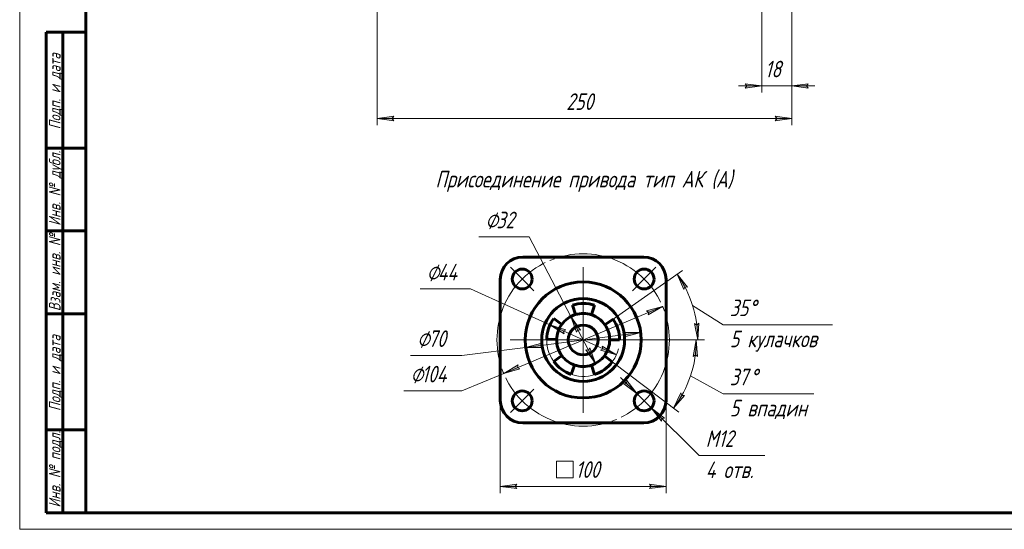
# Model space of a CAD drawing. Header units: millimetres. Extents: x 0 to 594, y 0 to 420.
# Tile 1 of 10: x 0 to 297, y 0 to 154. Entities that reach past the tile are written whole.
import ezdxf

# ---------------------------------------------------------------- set-up
doc = ezdxf.new("R2010")
doc.units = ezdxf.units.MM
for name, pattern in [('K5LT_AXLED', [32.271069, 27.771069, -1.5, 1.5, -1.5]), ('K5LT_BASIC', [0]), ('K5LT_THIN', [0])]:
    doc.linetypes.add(name, pattern=pattern)
doc.layers.add('Системный слой', color=7, linetype='Continuous')
doc.layers.add('Системный слой (1)', color=251, linetype='Continuous', true_color=0x6c6c6c)
doc.styles.add('KDIMTEXTSTYLE', font='txt', dxfattribs={"width": 0.96, "oblique": 15, "height": 5})
doc.styles.add('KTEXTSTYLE', font='txt', dxfattribs={"width": 0.96, "height": 5})
doc.dimstyles.new('KDIMSTYLE (0.50)', dxfattribs={"dimtxt": 5, "dimasz": 1, "dimexe": 2, "dimexo": 0, "dimgap": 1, "dimtad": 1, "dimlfac": 2, "dimtxsty": 'KDIMTEXTSTYLE', "dimsah": 1, "dimcen": 0, "dimdle": 1, "dimadec": 0, "dimazin": 0, "dimtfac": 0.667, "dimtmove": 0, "dimatfit": 3, "dimfxl": 1, "dimtvp": 1, "dimtolj": 1, "dimtzin": 0, "dimarcsym": 0})

# ---------------------------------------------------------------- blocks, each defined once
blk = doc.blocks.new('D0')
at = {"layer": 'Системный слой (1)'}
for points in [[(112.86, 123.27), (112.36, 123.92), (112.86, 124.58), (107.86, 123.92)], [(232.86, 123.92), (227.86, 124.58), (228.36, 123.92), (227.86, 123.27)]]:
    blk.add_hatch(color=7, dxfattribs=at).paths.add_polyline_path(points)
at = {"layer": 'Системный слой (1)', "color": 7, "linetype": 'K5LT_THIN', "lineweight": 18, "true_color": 0xffffff}
for p, q in [((107.86, 172.46), (107.86, 121.92)), ((232.86, 172.46), (232.86, 121.92)), ((107.86, 123.92), (112.86, 124.58)), ((112.86, 123.27), (107.86, 123.92)), ((112.86, 124.58), (112.36, 123.92)), ((112.36, 123.92), (112.86, 123.27)), ((228.36, 123.92), (227.86, 124.58)), ((227.86, 124.58), (232.86, 123.92)), ((232.86, 123.92), (227.86, 123.27)), ((227.86, 123.27), (228.36, 123.92))]:
    blk.add_line(p, q, dxfattribs=at)
blk.add_wipeout([(164.88, 124.92), (164.88, 132.31), (175.39, 132.31), (175.39, 124.92)]).dxf.layer = 'Системный слой (1)'
blk.add_line((107.86, 123.92), (232.86, 123.92), dxfattribs=at)
at = {"layer": 'Системный слой (1)', "color": 7, "insert": (164.88, 131.51), "char_height": 5, "attachment_point": 1, "style": 'KTEXTSTYLE'}
blk.add_mtext('\\fArial|b0|c204|p34;\\H5.0;\\W1.000;\\Q15;\\fGOST Type AU|b0|i0|c204|p34;\\Q15;\\W0.960;250', dxfattribs=at)
blk = doc.blocks.new('KDIMARROW_01')
at = {"layer": 'Системный слой'}
blk.add_hatch(color=0, dxfattribs=at).paths.add_polyline_path([(-5, -0.66), (0, 0), (-5, 0.66), (-4.5, 0)])
at = {"layer": 'Системный слой', "color": 0, "linetype": 'K5LT_THIN', "lineweight": 18}
for p, q in [((-4.5, 0), (-5, 0.66)), ((-5, 0.66), (0, 0)), ((0, 0), (-5, -0.66)), ((-5, -0.66), (-4.5, 0))]:
    blk.add_line(p, q, dxfattribs=at)
at = {"layer": 'Системный слой (1)', "color": 0, "linetype": 'K5LT_THIN', "lineweight": 18}
blk.add_line((170.36, 197.46), (169.86, 197.46), dxfattribs=at)
blk = doc.blocks.new('D1')
at = {"layer": 'Системный слой (1)', "color": 7, "linetype": 'K5LT_THIN', "lineweight": 18, "true_color": 0xffffff}
for p, q in [((218.86, 134.41), (219.36, 133.76)), ((219.36, 133.76), (218.86, 133.1)), ((237.36, 133.76), (237.86, 134.41)), ((237.86, 133.1), (237.36, 133.76))]:
    blk.add_line(p, q, dxfattribs=at)
blk.add_wipeout([(224.8, 134.76), (224.8, 142.14), (231.63, 142.14), (231.63, 134.76)]).dxf.layer = 'Системный слой (1)'
at = {"layer": 'Системный слой (1)'}
for points in [[(218.86, 133.1), (223.86, 133.76), (218.86, 134.41), (219.36, 133.76)], [(237.36, 133.76), (237.86, 134.41), (232.86, 133.76), (237.86, 133.1)]]:
    blk.add_hatch(color=7, dxfattribs=at).paths.add_polyline_path(points)
at = {"layer": 'Системный слой (1)', "color": 7, "linetype": 'K5LT_THIN', "lineweight": 18, "true_color": 0xffffff}
for p, q in [((232.86, 172.46), (232.86, 131.76)), ((223.86, 157.46), (223.86, 131.76)), ((223.86, 133.76), (216.86, 133.76)), ((223.86, 133.76), (218.86, 134.41)), ((218.86, 133.1), (223.86, 133.76)), ((223.86, 133.76), (232.86, 133.76)), ((237.86, 134.41), (232.86, 133.76)), ((232.86, 133.76), (237.86, 133.1)), ((232.86, 133.76), (239.86, 133.76))]:
    blk.add_line(p, q, dxfattribs=at)
at = {"layer": 'Системный слой (1)', "color": 7, "insert": (224.8, 141.34), "char_height": 5, "attachment_point": 1, "style": 'KTEXTSTYLE'}
blk.add_mtext('\\fArial|b0|c204|p34;\\H5.0;\\W1.000;\\Q15;\\fGOST Type AU|b0|i0|c204|p34;\\Q15;\\W0.960;18', dxfattribs=at)
blk = doc.blocks.new('U33')
at = {"layer": 'Системный слой (1)', "color": 30, "linetype": 'K5LT_AXLED', "lineweight": 18, "true_color": 0xff8000}
for q in [(169.97, 79.12), (147.97, 57.12), (191.97, 57.12), (169.97, 35.12)]:
    blk.add_line((169.97, 57.12), q, dxfattribs=at)
blk = doc.blocks.new('U34')
at = {"layer": 'Системный слой (1)', "color": 30, "linetype": 'K5LT_AXLED', "lineweight": 18, "true_color": 0xff8000}
for p, q in [((151.59, 75.51), (148.05, 79.04)), ((188.36, 75.51), (191.89, 79.04)), ((155.12, 71.97), (151.59, 75.51)), ((184.82, 71.97), (188.36, 75.51)), ((155.12, 42.27), (151.59, 38.74)), ((184.82, 42.27), (188.36, 38.74)), ((151.59, 38.74), (148.05, 35.2)), ((188.36, 38.74), (191.89, 35.2))]:
    blk.add_line(p, q, dxfattribs=at)
for start, end in [(45, 135), (135, 225), (315, 45), (225, 315)]:
    blk.add_arc((169.97, 57.12), 26, start, end, dxfattribs=at)
blk = doc.blocks.new('D10')
at = {"layer": 'Системный слой (1)'}
for points in [[(149.97, 12.27), (149.47, 12.93), (149.97, 13.59), (144.97, 12.93)], [(194.97, 12.93), (189.97, 13.59), (190.47, 12.93), (189.97, 12.27)]]:
    blk.add_hatch(color=7, dxfattribs=at).paths.add_polyline_path(points)
at = {"layer": 'Системный слой (1)', "color": 7, "linetype": 'K5LT_THIN', "lineweight": 18, "true_color": 0xffffff}
for p, q in [((144.97, 37.12), (144.97, 10.93)), ((194.97, 37.12), (194.97, 10.93)), ((144.97, 12.93), (149.97, 13.59)), ((149.97, 12.27), (144.97, 12.93)), ((149.97, 13.59), (149.47, 12.93)), ((149.47, 12.93), (149.97, 12.27)), ((190.47, 12.93), (189.97, 13.59)), ((189.97, 13.59), (194.97, 12.93)), ((194.97, 12.93), (189.97, 12.27)), ((189.97, 12.27), (190.47, 12.93))]:
    blk.add_line(p, q, dxfattribs=at)
blk.add_wipeout([(161.97, 13.93), (161.97, 21.31), (177.33, 21.31), (177.33, 13.93)]).dxf.layer = 'Системный слой (1)'
for p, q in [((161.97, 15.52), (161.97, 20.52)), ((161.97, 20.52), (166.97, 20.52)), ((166.97, 20.52), (166.97, 15.52)), ((166.97, 15.52), (161.97, 15.52)), ((144.97, 12.93), (194.97, 12.93))]:
    blk.add_line(p, q, dxfattribs=at)
at = {"layer": 'Системный слой (1)', "color": 7, "insert": (167.68, 20.52), "char_height": 5, "attachment_point": 1, "style": 'KTEXTSTYLE'}
blk.add_mtext('\\fArial|b0|c204|p34;\\H5.0;\\W1.000;\\Q15;\\fGOST Type AU|b0|i0|c204|p34;\\Q15;\\W0.960;100', dxfattribs=at)
blk = doc.blocks.new('D11')
at = {"layer": 'Системный слой (1)'}
for points in [[(201.46, 73.03), (198.3, 76.96), (200.33, 72.34), (200.64, 73.11)], [(204.55, 57.12), (204.89, 62.15), (204.26, 61.61), (203.57, 62.07)]]:
    blk.add_hatch(color=7, dxfattribs=at).paths.add_polyline_path(points)
at = {"layer": 'Системный слой (1)', "color": 7, "linetype": 'K5LT_THIN', "lineweight": 18, "true_color": 0xffffff}
for p, q in [((178.98, 63.43), (199.94, 78.11)), ((198.3, 76.96), (201.46, 73.03)), ((200.33, 72.34), (198.3, 76.96)), ((200.64, 73.11), (200.33, 72.34)), ((201.46, 73.03), (200.64, 73.11)), ((202.95, 67.52), (212.2, 61.71)), ((204.55, 57.12), (203.57, 62.07)), ((203.57, 62.07), (204.26, 61.61)), ((204.26, 61.61), (204.89, 62.15)), ((204.89, 62.15), (204.55, 57.12)), ((180.97, 57.12), (206.55, 57.12))]:
    blk.add_line(p, q, dxfattribs=at)
blk.add_arc((169.97, 57.12), 34.58, 0, 35, dxfattribs=at)
blk.add_wipeout([(214.2, 53.33), (214.2, 70.09), (241.98, 70.09), (241.98, 53.33)]).dxf.layer = 'Системный слой (1)'
blk.add_line((212.2, 61.71), (245.14, 61.71), dxfattribs=at)
at = {"layer": 'Системный слой (1)', "color": 7, "char_height": 5, "attachment_point": 1, "style": 'KTEXTSTYLE'}
for s, insert in [('\\fArial|b0|c204|p34;\\H5.0;\\W1.000;\\Q15;\\fGOST Type AU|b0|i0|c204|p34;\\Q15;\\W0.960;35', (214.2, 69.3)), ('\\fArial|b0|c204|p34;\\H5.0;\\W1.000;\\Q15;\\fGOST Type AU|b0|i0|c204|p34;\\Q15;\\W0.960;°', (219.89, 69.3)), ('\\fArial|b0|c204|p34;\\H5.0;\\W1.000;\\Q15;\\fGOST Type AU|b0|i0|c204|p34;\\Q15;\\W0.960;5 кулачков', (214.2, 59.92))]:
    blk.add_mtext(s, dxfattribs=dict(at, insert=insert))
blk = doc.blocks.new('D12')
at = {"layer": 'Системный слой (1)'}
for points in [[(204.43, 52.09), (204.1, 57.12), (203.12, 52.18), (203.81, 52.63)], [(197.23, 36.58), (200.52, 40.4), (199.7, 40.34), (199.42, 41.12)]]:
    blk.add_hatch(color=7, dxfattribs=at).paths.add_polyline_path(points)
at = {"layer": 'Системный слой (1)', "color": 7, "linetype": 'K5LT_THIN', "lineweight": 18, "true_color": 0xffffff}
for p, q in [((180.97, 57.12), (206.1, 57.12)), ((203.12, 52.18), (204.1, 57.12)), ((204.1, 57.12), (204.43, 52.09)), ((178.76, 50.5), (198.83, 35.38)), ((203.81, 52.63), (203.12, 52.18)), ((204.43, 52.09), (203.81, 52.63)), ((202.34, 46.29), (212.2, 40.86)), ((197.23, 36.58), (199.42, 41.12)), ((200.52, 40.4), (197.23, 36.58)), ((199.42, 41.12), (199.7, 40.34)), ((199.7, 40.34), (200.52, 40.4))]:
    blk.add_line(p, q, dxfattribs=at)
blk.add_arc((169.97, 57.12), 34.13, 323, 0, dxfattribs=at)
blk.add_wipeout([(214.2, 32.48), (214.2, 49.24), (236.65, 49.24), (236.65, 32.48)]).dxf.layer = 'Системный слой (1)'
blk.add_line((212.2, 40.86), (239.58, 40.86), dxfattribs=at)
at = {"layer": 'Системный слой (1)', "color": 7, "char_height": 5, "attachment_point": 1, "style": 'KTEXTSTYLE'}
for s, insert in [('\\fArial|b0|c204|p34;\\H5.0;\\W1.000;\\Q15;\\fGOST Type AU|b0|i0|c204|p34;\\Q15;\\W0.960;37', (214.2, 48.45)), ('\\fArial|b0|c204|p34;\\H5.0;\\W1.000;\\Q15;\\fGOST Type AU|b0|i0|c204|p34;\\Q15;\\W0.960;°', (220.29, 48.45)), ('\\fArial|b0|c204|p34;\\H5.0;\\W1.000;\\Q15;\\fGOST Type AU|b0|i0|c204|p34;\\Q15;\\W0.960;5 впадин', (214.2, 39.06))]:
    blk.add_mtext(s, dxfattribs=dict(at, insert=insert))
blk = doc.blocks.new('D13')
at = {"layer": 'Системный слой (1)'}
for points in [[(186.23, 40.85), (183.15, 44.84), (183.04, 44.03), (182.22, 43.91)], [(194.49, 33.56), (190.48, 36.62), (193.56, 32.63), (193.67, 33.45)]]:
    blk.add_hatch(color=7, dxfattribs=at).paths.add_polyline_path(points)
at = {"layer": 'Системный слой (1)', "color": 7, "linetype": 'K5LT_THIN', "lineweight": 18, "true_color": 0xffffff}
for p, q in [((186.23, 40.85), (181.26, 45.79)), ((183.15, 44.84), (183.04, 44.03)), ((186.23, 40.85), (183.15, 44.84)), ((183.04, 44.03), (182.22, 43.91)), ((182.22, 43.91), (186.23, 40.85)), ((186.23, 40.85), (190.48, 36.62)), ((190.48, 36.62), (193.56, 32.63)), ((194.49, 33.56), (190.48, 36.62)), ((190.48, 36.62), (195.45, 31.69)), ((190.48, 36.62), (204.93, 22.26)), ((193.56, 32.63), (193.67, 33.45)), ((193.67, 33.45), (194.49, 33.56))]:
    blk.add_line(p, q, dxfattribs=at)
blk.add_wipeout([(206.93, 13.88), (206.93, 30.64), (222.17, 30.64), (222.17, 13.88)]).dxf.layer = 'Системный слой (1)'
blk.add_line((204.93, 22.26), (224.8, 22.26), dxfattribs=at)
at = {"layer": 'Системный слой (1)', "color": 7, "char_height": 5, "attachment_point": 1, "style": 'KTEXTSTYLE'}
for s, insert in [('\\fArial|b0|c204|p34;\\H5.0;\\W1.000;\\Q15;\\fGOST Type AU|b0|i0|c204|p34;\\Q15;\\W0.960;М12', (206.93, 29.85)), ('\\fArial|b0|c204|p34;\\H5.0;\\W1.000;\\Q15;\\fGOST Type AU|b0|i0|c204|p34;\\Q15;\\W0.960;4 отв.', (206.93, 20.46))]:
    blk.add_mtext(s, dxfattribs=dict(at, insert=insert))
blk = doc.blocks.new('D14')
at = {"layer": 'Системный слой (1)'}
for points in [[(189.58, 64.65), (193.94, 67.2), (189.07, 65.87), (189.79, 65.45)], [(150.87, 48.38), (150.15, 48.79), (150.36, 49.59), (146, 47.05)]]:
    blk.add_hatch(color=7, dxfattribs=at).paths.add_polyline_path(points)
at = {"layer": 'Системный слой (1)', "color": 7, "linetype": 'K5LT_THIN', "lineweight": 18, "true_color": 0xffffff}
for p, q in [((193.94, 67.2), (146, 47.05)), ((189.07, 65.87), (193.94, 67.2)), ((189.79, 65.45), (189.07, 65.87)), ((193.94, 67.2), (189.58, 64.65)), ((189.58, 64.65), (189.79, 65.45)), ((146, 47.05), (150.36, 49.59)), ((150.87, 48.38), (146, 47.05)), ((150.36, 49.59), (150.15, 48.79)), ((150.15, 48.79), (150.87, 48.38)), ((146, 47.05), (133.37, 41.74))]:
    blk.add_line(p, q, dxfattribs=at)
blk.add_wipeout([(117.91, 42.74), (117.91, 50.12), (130.83, 50.12), (130.83, 42.74)]).dxf.layer = 'Системный слой (1)'
blk.add_line((133.37, 41.74), (115.91, 41.74), dxfattribs=at)
at = {"layer": 'Системный слой (1)', "color": 7, "char_height": 5, "attachment_point": 1, "style": 'KTEXTSTYLE'}
for s, insert in [('\\fArial|b0|c204|p34;\\H5.0;\\W1.000;\\Q15;\\fGOST Type AU|b0|i0|c204|p34;\\Q15;\\W0.960;⌀', (117.91, 49.32)), ('\\fArial|b0|c204|p34;\\H5.0;\\W1.000;\\Q15;\\fGOST Type AU|b0|i0|c204|p34;\\Q15;\\W0.960;104', (121.22, 49.32))]:
    blk.add_mtext(s, dxfattribs=dict(at, insert=insert))
blk = doc.blocks.new('D15')
at = {"layer": 'Системный слой (1)'}
for points in [[(182.45, 58.06), (187.33, 59.35), (182.28, 59.37), (182.86, 58.78)], [(157.66, 54.88), (157.08, 55.47), (157.49, 56.18), (152.61, 54.89)]]:
    blk.add_hatch(color=7, dxfattribs=at).paths.add_polyline_path(points)
at = {"layer": 'Системный слой (1)', "color": 7, "linetype": 'K5LT_THIN', "lineweight": 18, "true_color": 0xffffff}
for p, q in [((187.33, 59.35), (152.61, 54.89)), ((182.86, 58.78), (182.28, 59.37)), ((182.28, 59.37), (187.33, 59.35)), ((187.33, 59.35), (182.45, 58.06)), ((182.45, 58.06), (182.86, 58.78)), ((152.61, 54.89), (133.37, 52.42)), ((152.61, 54.89), (157.49, 56.18)), ((157.66, 54.88), (152.61, 54.89)), ((157.49, 56.18), (157.08, 55.47)), ((157.08, 55.47), (157.66, 54.88))]:
    blk.add_line(p, q, dxfattribs=at)
blk.add_wipeout([(119.89, 53.42), (119.89, 60.8), (130.91, 60.8), (130.91, 53.42)]).dxf.layer = 'Системный слой (1)'
blk.add_line((133.37, 52.42), (117.89, 52.42), dxfattribs=at)
at = {"layer": 'Системный слой (1)', "color": 7, "char_height": 5, "attachment_point": 1, "style": 'KTEXTSTYLE'}
for s, insert in [('\\fArial|b0|c204|p34;\\H5.0;\\W1.000;\\Q15;\\fGOST Type AU|b0|i0|c204|p34;\\Q15;\\W0.960;⌀', (119.89, 60.01)), ('\\fArial|b0|c204|p34;\\H5.0;\\W1.000;\\Q15;\\fGOST Type AU|b0|i0|c204|p34;\\Q15;\\W0.960;70', (123.2, 60.01))]:
    blk.add_mtext(s, dxfattribs=dict(at, insert=insert))
blk = doc.blocks.new('D16')
at = {"layer": 'Системный слой (1)'}
for points in [[(164.78, 60.2), (159.95, 61.66), (164.23, 59), (164.05, 59.8)], [(179.99, 52.59), (175.71, 55.25), (175.89, 54.44), (175.16, 54.05)]]:
    blk.add_hatch(color=7, dxfattribs=at).paths.add_polyline_path(points)
at = {"layer": 'Системный слой (1)', "color": 7, "linetype": 'K5LT_THIN', "lineweight": 18, "true_color": 0xffffff}
for p, q in [((159.95, 61.66), (135.98, 72.51)), ((159.95, 61.66), (164.78, 60.2)), ((164.23, 59), (159.95, 61.66)), ((179.99, 52.59), (159.95, 61.66)), ((164.78, 60.2), (164.05, 59.8)), ((164.05, 59.8), (164.23, 59)), ((175.16, 54.05), (175.89, 54.44)), ((179.99, 52.59), (175.16, 54.05)), ((175.89, 54.44), (175.71, 55.25)), ((175.71, 55.25), (179.99, 52.59))]:
    blk.add_line(p, q, dxfattribs=at)
blk.add_arc((169.97, 57.12), 11, 179, 346.0334, dxfattribs=at)
blk.add_arc((169.97, 57.12), 11, 179, 346.0334, dxfattribs=at)
blk.add_wipeout([(122.77, 73.51), (122.77, 80.89), (133.54, 80.89), (133.54, 73.51)]).dxf.layer = 'Системный слой (1)'
blk.add_line((135.98, 72.51), (120.77, 72.51), dxfattribs=at)
at = {"layer": 'Системный слой (1)', "color": 7, "char_height": 5, "attachment_point": 1, "style": 'KTEXTSTYLE'}
for s, insert in [('\\fArial|b0|c204|p34;\\H5.0;\\W1.000;\\Q15;\\fGOST Type AU|b0|i0|c204|p34;\\Q15;\\W0.960;⌀', (122.77, 80.09)), ('\\fArial|b0|c204|p34;\\H5.0;\\W1.000;\\Q15;\\fGOST Type AU|b0|i0|c204|p34;\\Q15;\\W0.960;44', (126.08, 80.09))]:
    blk.add_mtext(s, dxfattribs=dict(at, insert=insert))
blk = doc.blocks.new('D17')
at = {"layer": 'Системный слой (1)'}
for points in [[(169.16, 60.09), (166.26, 64.21), (168, 59.48), (168.35, 60.22)], [(173.68, 50.03), (171.94, 54.77), (171.59, 54.02), (170.78, 54.16)]]:
    blk.add_hatch(color=7, dxfattribs=at).paths.add_polyline_path(points)
at = {"layer": 'Системный слой (1)', "color": 7, "linetype": 'K5LT_THIN', "lineweight": 18, "true_color": 0xffffff}
for p, q in [((166.26, 64.21), (153.71, 88.22)), ((166.26, 64.21), (169.16, 60.09)), ((168, 59.48), (166.26, 64.21)), ((173.68, 50.03), (166.26, 64.21)), ((168.35, 60.22), (168, 59.48)), ((169.16, 60.09), (168.35, 60.22)), ((173.68, 50.03), (170.78, 54.16)), ((170.78, 54.16), (171.59, 54.02)), ((171.59, 54.02), (171.94, 54.77)), ((171.94, 54.77), (173.68, 50.03))]:
    blk.add_line(p, q, dxfattribs=at)
blk.add_arc((169.97, 57.12), 8, 144, 311.8569, dxfattribs=at)
blk.add_arc((169.97, 57.12), 8, 144, 311.8569, dxfattribs=at)
blk.add_wipeout([(140.49, 89.22), (140.49, 96.6), (151.26, 96.6), (151.26, 89.22)]).dxf.layer = 'Системный слой (1)'
blk.add_line((153.71, 88.22), (138.49, 88.22), dxfattribs=at)
at = {"layer": 'Системный слой (1)', "color": 7, "char_height": 5, "attachment_point": 1, "style": 'KTEXTSTYLE'}
for s, insert in [('\\fArial|b0|c204|p34;\\H5.0;\\W1.000;\\Q15;\\fGOST Type AU|b0|i0|c204|p34;\\Q15;\\W0.960;⌀', (140.49, 95.81)), ('\\fArial|b0|c204|p34;\\H5.0;\\W1.000;\\Q15;\\fGOST Type AU|b0|i0|c204|p34;\\Q15;\\W0.960;32', (143.8, 95.81))]:
    blk.add_mtext(s, dxfattribs=dict(at, insert=insert))
blk = doc.blocks.new('U35')
at = {"color": 7, "linetype": 'K5LT_THIN', "lineweight": 18, "true_color": 0xffffff}
for p, q in [((0, 0), (0, 420)), ((594, 0), (0, 0))]:
    blk.add_line(p, q, dxfattribs=at)
at = {"color": 143, "linetype": 'K5LT_BASIC', "lineweight": 60, "true_color": 0x33acca}
for p, q in [((20, 5), (20, 415)), ((8, 5), (8, 150)), ((20, 150), (8, 150)), ((13, 5), (13, 150)), ((20, 115), (8, 115)), ((20, 90), (8, 90)), ((20, 65), (8, 65)), ((20, 30), (8, 30)), ((20, 5), (8, 5)), ((589, 5), (20, 5))]:
    blk.add_line(p, q, dxfattribs=at)
at = {"color": 7, "char_height": 3.5, "attachment_point": 1, "rotation": 90, "style": 'KTEXTSTYLE'}
for s, insert in [('\\fArial|b0|c204|p34;\\H5.0;\\W1.000;\\Q15;\\fGOST Type AU|b0|i0|c204|p34;\\Q15;\\W0.960;\\H3.50;Подп. и дата', (8.82, 120.66)), ('\\fArial|b0|c204|p34;\\H5.0;\\W1.000;\\Q15;\\fGOST Type AU|b0|i0|c204|p34;\\Q15;\\W0.960;\\H3.50;Инв. № дубл.', (8.82, 91.57)), ('\\fArial|b0|c204|p34;\\H5.0;\\W1.000;\\Q15;\\fGOST Type AU|b0|i0|c204|p34;\\Q15;\\W0.960;\\H3.50;Взам. инв. №', (8.82, 65.8)), ('\\fArial|b0|c204|p34;\\H5.0;\\W1.000;\\Q15;\\fGOST Type AU|b0|i0|c204|p34;\\Q15;\\W0.960;\\H3.50;Подп. и дата', (8.82, 35.66)), ('\\fArial|b0|c204|p34;\\H5.0;\\W1.000;\\Q15;\\fGOST Type AU|b0|i0|c204|p34;\\Q15;\\W0.960;\\H3.50;Инв. № подл.', (8.82, 6.57))]:
    blk.add_mtext(s, dxfattribs=dict(at, insert=insert))

msp = doc.modelspace()

# ---------------------------------------------------------------- linework, layer by layer
at = {"layer": 'Системный слой (1)', "color": 143, "linetype": 'K5LT_BASIC', "lineweight": 60, "true_color": 0x33acca}
for p, q in [((188.2202, 82.1218), (151.7202, 82.1218)), ((144.9702, 75.3718), (144.9702, 38.8718)), ((194.9702, 38.8718), (194.9702, 75.3718)), ((166.7541, 67.6411), (167.6313, 64.7722)), ((172.4424, 64.7302), (173.3694, 67.5834)), ((163.4981, 61.8241), (161.071, 63.5874)), ((178.9809, 63.4311), (176.5234, 61.7104)), ((158.9719, 57.3137), (161.9714, 57.2614)), ((177.9702, 57.1218), (180.9702, 57.1218)), ((163.4981, 52.4195), (161.071, 50.6561)), ((178.7552, 50.5018), (176.3593, 52.3072)), ((166.389, 46.7211), (167.3657, 49.5576)), ((172.4424, 49.5133), (173.3694, 46.6601)), ((151.7202, 32.1218), (188.2202, 32.1218))]:
    msp.add_line(p, q, dxfattribs=at)
for centre, radius in [((151.5855, 75.5065), 3), ((188.355, 75.5065), 3), ((169.9702, 57.1218), 17.5), ((169.9702, 57.1218), 12.5), ((169.9702, 57.1218), 4.5), ((151.5855, 38.737), 3), ((188.355, 38.737), 3)]:
    msp.add_circle(centre, radius, dxfattribs=at)
for centre, radius, start, end in [((151.7202, 75.3718), 6.75, 90, 180), ((188.2202, 75.3718), 6.75, 0, 90), ((169.9702, 57.1218), 11, 72, 107), ((169.9702, 57.1218), 11, 144, 179), ((169.9702, 57.1218), 8, 107, 144), ((169.9702, 57.1218), 8, 72, 107), ((169.9702, 57.1218), 8, 35, 72), ((169.9702, 57.1218), 11, 0, 35), ((169.9702, 57.1218), 8, 144, 179), ((169.9702, 57.1218), 8, 0, 35), ((169.9702, 57.1218), 8, 179, 216), ((169.9702, 57.1218), 8, 323, 0), ((169.9702, 57.1218), 11, 216, 251), ((169.9702, 57.1218), 8, 216, 251), ((169.9702, 57.1218), 8, 288, 323), ((169.9702, 57.1218), 11, 288, 323), ((169.9702, 57.1218), 8, 251, 270), ((169.9702, 57.1218), 8, 270, 288), ((151.7202, 38.8718), 6.75, 180, 270), ((188.2202, 38.8718), 6.75, 270, 0)]:
    msp.add_arc(centre, radius, start, end, dxfattribs=at)

# ---------------------------------------------------------------- block references
at = {"layer": 'Системный слой (1)'}
for name in ['U34', 'U33']:
    msp.add_blockref(name, (0, 0), dxfattribs=at)

# ---------------------------------------------------------------- texts
at = {"layer": 'Системный слой (1)', "color": 7, "insert": (125.404, 108.1287), "char_height": 5, "attachment_point": 1, "style": 'KTEXTSTYLE'}
msp.add_mtext('\\fArial|b0|c204|p34;\\H5.0;\\W1.000;\\Q15;\\fGOST Type AU|b0|i0|c204|p34;\\Q15;\\W0.960;Присоединение привода тип АК (А)', dxfattribs=at)

# ---------------------------------------------------------------- dimensions: what is measured, and where the dimension line sits
at = {"layer": 'Системный слой (1)', "color": 7}
dim = msp.add_linear_dim(base=(107.8574, 123.9247), p1=(232.8574, 172.4648), p2=(107.8574, 172.4648), dimstyle='KDIMSTYLE (0.50)', override={"dimexo": 0, "dimpost": '\\fGOST Type AU|b0|c204|p34;\\H5.0;\\W0.960;\\Q15;<>', "dimblk1": 'KDIMARROW_01', "dimblk2": 'KDIMARROW_01', "dimse1": 0, "dimse2": 0, "dimclrt": 7, "dimtol": 1, "dimtp": 0, "dimtm": 0, "dimtdec": 5, "dimtolj": 1}, dxfattribs=at)
dim.commit()
dim.dimension.update_dxf_attribs({"geometry": 'D0', "text_midpoint": (170.3574, 123.9247), "dimtype": 160})

# ---------------------------------------------------------------- next in the draw order: dimensions: what is measured, and where the dimension line sits
for base, p1, p2, override, picture, middle in [((223.8574, 133.7559), (232.8574, 172.4648), (223.8574, 157.4648), {"dimexo": 0, "dimpost": '\\fGOST Type AU|b0|c204|p34;\\H5.0;\\W0.960;\\Q15;<>', "dimblk1": 'KDIMARROW_01', "dimblk2": 'KDIMARROW_01', "dimse1": 0, "dimse2": 0, "dimclrt": 7, "dimtol": 1, "dimtp": 0, "dimtm": 0, "dimtdec": 5, "dimtolj": 1}, 'D1', (228.3574, 133.7559)), ((144.9702, 12.9303), (194.9702, 37.1218), (144.9702, 37.1218), {"dimexo": 0, "dimpost": '\\fGOST Type AU|b0|c204|p34;\\H5.0;\\W0.960;\\Q15;{\\fSymbol Type A|i0|c204|p18;т}<>', "dimblk1": 'KDIMARROW_01', "dimblk2": 'KDIMARROW_01', "dimse1": 0, "dimse2": 0, "dimclrt": 7, "dimtol": 1, "dimtp": 0, "dimtm": 0, "dimtdec": 5, "dimtolj": 1}, 'D10', (169.9702, 12.9303))]:
    dim = msp.add_linear_dim(base=base, p1=p1, p2=p2, dimstyle='KDIMSTYLE (0.50)', override=override, dxfattribs=at)
    dim.commit()
    dim.dimension.update_dxf_attribs({"geometry": picture, "text_midpoint": middle, "dimtype": 160})
dim = msp.add_angular_dim_2l(base=(184.2333, 66.8978), line1=((169.9702, 57.1218), (178.9809, 63.4311)), line2=((169.9702, 57.1218), (180.9702, 57.1218)), dimstyle='KDIMSTYLE (0.50)', override={"dimpost": '\\fGOST Type AU|b0|c204|p34;\\H5.0;\\W0.960;\\Q15;<>\\X\\fGOST Type AU|b0|c204|p34;\\H5.0;\\W0.960;\\Q15;\\fGOST Type AU|b0|i0|c204|p34;\\Q15;5 кулачков', "dimblk1": 'KDIMARROW_01', "dimblk2": 'KDIMARROW_01', "dimclrt": 7, "dimtol": 1, "dimtp": 0, "dimtm": 0, "dimtdec": 5, "dimtolj": 1}, dxfattribs=at)
dim.commit()
dim.dimension.update_dxf_attribs({"geometry": 'D11', "text_midpoint": (214.2005, 61.7104)})

# ---------------------------------------------------------------- next in the draw order: dimensions: what is measured, and where the dimension line sits
dim = msp.add_angular_dim_2l(base=(183.7024, 46.9876), line1=((169.9702, 57.1218), (178.7552, 50.5018)), line2=((169.9702, 57.1218), (180.9702, 57.1218)), dimstyle='KDIMSTYLE (0.50)', override={"dimpost": '\\fGOST Type AU|b0|c204|p34;\\H5.0;\\W0.960;\\Q15;<>\\X\\fGOST Type AU|b0|c204|p34;\\H5.0;\\W0.960;\\Q15;\\fGOST Type AU|b0|i0|c204|p34;\\Q15;5 впадин', "dimblk1": 'KDIMARROW_01', "dimblk2": 'KDIMARROW_01', "dimclrt": 7, "dimtol": 1, "dimtp": 0, "dimtm": 0, "dimtdec": 5, "dimtolj": 1}, dxfattribs=at)
dim.commit()
dim.dimension.update_dxf_attribs({"geometry": 'D12', "text_midpoint": (214.2005, 40.8583)})

# ---------------------------------------------------------------- next in the draw order: dimensions: what is measured, and where the dimension line sits
dim = msp.add_diameter_dim_2p(p1=(184.1007, 42.9679), p2=(192.6093, 34.5061), text='\\fGOST Type AU|b0|c204|p34;\\H5.0;\\W0.960;\\Q15;\\fGOST Type AU|b0|c204|p34;\\H5.0;\\W0.960;\\Q15;\\fGOST Type AU|b0|i0|c204|p34;\\Q15;М12\\X\\fGOST Type AU|b0|c204|p34;\\H5.0;\\W0.960;\\Q15;\\fGOST Type AU|b0|i0|c204|p34;\\Q15;4 отв.', dimstyle='KDIMSTYLE (0.50)', override={"dimtih": 1, "dimtoh": 1, "dimblk1": 'KDIMARROW_01', "dimblk2": 'KDIMARROW_01', "dimclrt": 7, "dimtmove": 1, "dimatfit": 2, "dimtolj": 1}, dxfattribs=at)
dim.commit()
dim.dimension.update_dxf_attribs({"geometry": 'D13', "text_midpoint": (206.9253, 22.2579)})

# ---------------------------------------------------------------- next in the draw order: dimensions: what is measured, and where the dimension line sits
dim = msp.add_diameter_dim_2p(p1=(217.907, 77.2727), p2=(122.0334, 36.9708), dimstyle='KDIMSTYLE (0.50)', override={"dimtih": 1, "dimtoh": 1, "dimpost": '\\fGOST Type AU|b0|c204|p34;\\H5.0;\\W0.960;\\Q15;<>', "dimblk1": 'KDIMARROW_01', "dimblk2": 'KDIMARROW_01', "dimclrt": 7, "dimtol": 1, "dimtp": 0, "dimtm": 0, "dimtdec": 5, "dimtmove": 1, "dimatfit": 2, "dimtolj": 1}, dxfattribs=at)
dim.commit()
dim.dimension.update_dxf_attribs({"geometry": 'D14', "text_midpoint": (131.3717, 41.737), "dimtype": 163})

# ---------------------------------------------------------------- next in the draw order: dimensions: what is measured, and where the dimension line sits
dim = msp.add_diameter_dim_2p(p1=(204.6849, 61.582), p2=(135.2556, 52.6615), dimstyle='KDIMSTYLE (0.50)', override={"dimtih": 1, "dimtoh": 1, "dimpost": '\\fGOST Type AU|b0|c204|p34;\\H5.0;\\W0.960;\\Q15;<>', "dimblk1": 'KDIMARROW_01', "dimblk2": 'KDIMARROW_01', "dimclrt": 7, "dimtol": 1, "dimtp": 0, "dimtm": 0, "dimtdec": 5, "dimtmove": 1, "dimatfit": 2, "dimtolj": 1}, dxfattribs=at)
dim.commit()
dim.dimension.update_dxf_attribs({"geometry": 'D15', "text_midpoint": (131.3717, 52.4195), "dimtype": 163})

# ---------------------------------------------------------------- next in the draw order: dimensions: what is measured, and where the dimension line sits
dim = msp.add_diameter_dim_2p(p1=(190.0123, 48.049), p2=(149.9281, 66.1945), dimstyle='KDIMSTYLE (0.50)', override={"dimtih": 1, "dimtoh": 1, "dimpost": '\\fGOST Type AU|b0|c204|p34;\\H5.0;\\W0.960;\\Q15;<>', "dimblk1": 'KDIMARROW_01', "dimblk2": 'KDIMARROW_01', "dimclrt": 7, "dimtol": 1, "dimtp": 0, "dimtm": 0, "dimtdec": 5, "dimtmove": 1, "dimatfit": 2, "dimtolj": 1}, dxfattribs=at)
dim.commit()
dim.dimension.update_dxf_attribs({"geometry": 'D16', "text_midpoint": (133.9845, 72.5065), "dimtype": 163})

# ---------------------------------------------------------------- next in the draw order: dimensions: what is measured, and where the dimension line sits
dim = msp.add_diameter_dim_2p(p1=(177.3847, 42.9434), p2=(162.5558, 71.3001), dimstyle='KDIMSTYLE (0.50)', override={"dimtih": 1, "dimtoh": 1, "dimpost": '\\fGOST Type AU|b0|c204|p34;\\H5.0;\\W0.960;\\Q15;<>', "dimblk1": 'KDIMARROW_01', "dimblk2": 'KDIMARROW_01', "dimclrt": 7, "dimtol": 1, "dimtp": 0, "dimtm": 0, "dimtdec": 5, "dimtmove": 1, "dimatfit": 2, "dimtolj": 1}, dxfattribs=at)
dim.commit()
dim.dimension.update_dxf_attribs({"geometry": 'D17', "text_midpoint": (151.7068, 88.2218), "dimtype": 163})

# ---------------------------------------------------------------- next in the draw order: block references
msp.add_blockref('U35', (0, 0))

doc.saveas('drawing.dxf')
